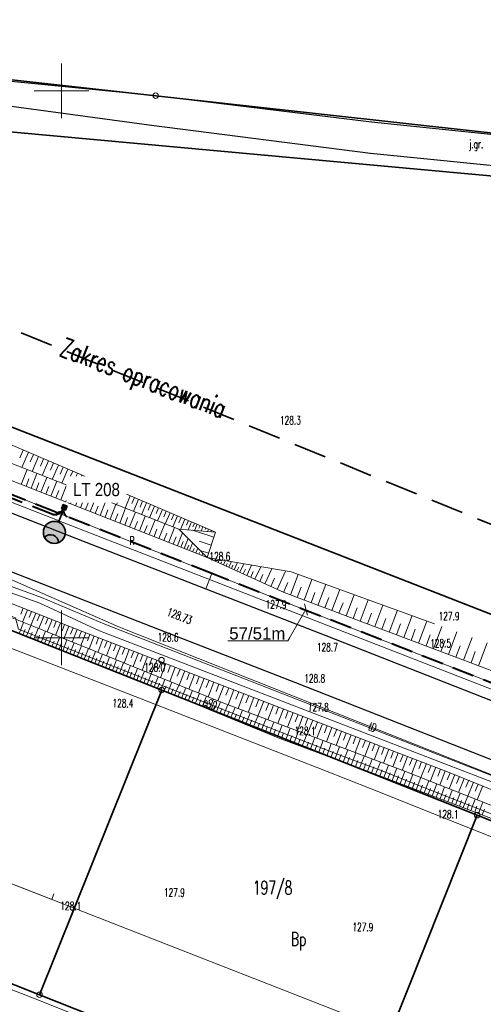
# Model space of a CAD drawing. Header units: metres. Extents: x 6496648 to 6497944, y 5962794 to 5963351.
# Tile 19 of 91: x 6496896 to 6496939, y 5963117 to 5963207. Entities that reach past the tile are written whole.
import ezdxf
from ezdxf import colors
from ezdxf.entities.mleader import LeaderData, LeaderLine
from ezdxf.math import Vec2, Vec3

# ---------------------------------------------------------------- set-up
doc = ezdxf.new("R2010")
doc.units = ezdxf.units.M
doc.header["$MEASUREMENT"] = 0
doc.linetypes.add('L_0_04', pattern=[1.5, 1, -0.5])
doc.layers.get('0').update_dxf_attribs({"color": 8, "linetype": 'CONTINUOUS', "lineweight": 13})
doc.layers.get('DEFPOINTS').update_dxf_attribs({"linetype": 'CONTINUOUS', "lineweight": 0})
for name, color, linetype, lineweight in [('000_INNE__NIEZYDENTYFIKOWANE_', 8, 'CONTINUOUS', 13), ('210_OZNACZENIE_UzYTKU', 8, 'CONTINUOUS', 13), ('211_NR_DZIAlKI', 7, 'CONTINUOUS', 25), ('217_GRANICA_KONTURU_KLASYFIKCYJNEGO', 8, 'CONTINUOUS', 13), ('218_GRANICA_UzYTKU', 8, 'CONTINUOUS', 13), ('219_LINIA_GRANICY', 3, 'CONTINUOUS', 35), ('E_proj_opisy_ośw', 1, 'CONTINUOUS', 13), ('E_proj_opisy_ośw.', 7, 'CONTINUOUS', 13), ('E_proj_ośw_latarnia', 1, 'CONTINUOUS', 35), ('E_proj_ośw_linia_obw. 200', 1, 'L_0_04', 40), ('JEZDNIA__POWIERZCHNIA_', 8, 'CONTINUOUS', 25), ('JEZDNIA__POWIERZCHNIA__ATR17', 8, 'CONTINUOUS', 13), ('OGRODZENIE_TRWAlE__LINIA_', 8, 'CONTINUOUS', 13), ('PRZEWoD_ELEKTROENERGETYCZNY__LINIA_', 1, 'CONTINUOUS', 13), ('PRZEWoD_ELEKTROENERGETYCZNY__LINIA__ATR1', 1, 'CONTINUOUS', 13), ('PRZEWoD_KANALIZACYJNY__LINIA_', 36, 'CONTINUOUS', 13), ('PRZEWoD_TELEKOMUNIKACYJNY__LINIA_', 30, 'CONTINUOUS', 13), ('PRZEWoD_TELEKOMUNIKACYJNY__LINIA__ATR1', 30, 'CONTINUOUS', 13), ('PRZEWoD_WODOCIaGOWY__LINIA_', 5, 'CONTINUOUS', 13), ('PUNKT_WYSOKOsCIOWY_NATURALNY_ATR2', 8, 'CONTINUOUS', 13), ('PUNKT_WYSOKOsCIOWY_SZTUCZNY_ATR2', 8, 'CONTINUOUS', 13), ('REKLAMA_LUB_TABLICA_INFORMACYJNA__PUNKT__ATR17', 8, 'CONTINUOUS', 13), ('siatka', 8, 'CONTINUOUS', 13), ('SKARPA_NIEUMOCNIONA__POWIERZCHNIA_', 8, 'CONTINUOUS', 13), ('slup__punkt_', 8, 'CONTINUOUS', 13), ('ZAKRES', 190, 'L_0_04', 35)]:
    doc.layers.add(name, color=color, linetype=linetype, lineweight=lineweight)
doc.styles.add('Andy', font='arial.ttf', dxfattribs={"height": 2})
doc.styles.add('Narrow', font='ARIALN.TTF', dxfattribs={"height": 2})
doc.styles.get("Standard").update_dxf_attribs({"font": 'simplex.shx'})

# ---------------------------------------------------------------- blocks, each defined once
blk = doc.blocks.new('GRT')
at = {"color": 0, "linetype": 'Continuous', "lineweight": 18}
blk.add_circle((0, 0), 0.5, dxfattribs=at)
blk = doc.blocks.new('A$C5E955987')
at = {"layer": 'E_proj_ośw_latarnia'}
h = blk.add_hatch(color=7, dxfattribs=at)
h.dxf.hatch_style = 1
h.paths.add_polyline_path([(3.223, 1.824, 1), (3.408, 1.892, 1)], flags=0)
h.paths.add_polyline_path([(3.2, 1.606), (3.567, 1.742), (3.431, 2.111), (3.064, 1.976)])
h.paths.add_polyline_path([(3.223, 1.824, -1), (3.408, 1.892, -1)], flags=16)
h.paths.add_polyline_path([(0.071, 1.38, -0.683546), (0.557, 0.106, 0.679532), (1.952, 1.355, 0.687575)])
h = blk.add_hatch(color=7, dxfattribs=at)
h.dxf.hatch_style = 1
h.paths.add_polyline_path([(3.223, 1.824, 1), (3.408, 1.892, 1)])
blk.add_hatch(color=256, dxfattribs=at).paths.add_polyline_path([(0.071, 1.38, 0.389707), (0.557, 0.106), (0.557, 0.106, 0.683546)])
blk.add_lwpolyline([(3.567, 1.742), (3.2, 1.606), (3.064, 1.976), (3.431, 2.111)], close=True, dxfattribs=at)
blk.add_lwpolyline([(0.071, 1.38, 0.389707), (0.557, 0.106), (0.557, 0.106, 0.683546)], format="xyb", close=True, dxfattribs=at)
at = {"layer": 'E_proj_ośw_latarnia', "flags": 128}
blk.add_lwpolyline([(3.132, 1.791), (1.952, 1.355)], dxfattribs=at)
at = {"layer": 'E_proj_ośw_latarnia'}
for centre, radius in [((1.007, 1.007), 1.007), ((3.315, 1.858), 0.0984)]:
    blk.add_circle(centre, radius, dxfattribs=at)
blk = doc.blocks.new('_None')
blk = doc.blocks.new('_Oblique')
at = {"color": 0, "linetype": 'ByBlock', "lineweight": -2}
blk.add_line((-0.5, -0.5), (0.5, 0.5), dxfattribs=at)

msp = doc.modelspace()

# ---------------------------------------------------------------- linework, layer by layer
at = {"layer": '000_INNE__NIEZYDENTYFIKOWANE_', "flags": 128}
for points in [[(6496896.49, 5963167.17), (6496896.19, 5963166.46)], [(6496896.96, 5963166.97), (6496896.37, 5963165.57)], [(6496897.43, 5963166.77), (6496897.14, 5963166.08)], [(6496897.89, 5963166.57), (6496897.31, 5963165.2)], [(6496898.35, 5963166.37), (6496898.06, 5963165.7)], [(6496898.8, 5963166.18), (6496898.23, 5963164.84)], [(6496896.3, 5963164.03), (6496896.84, 5963165.39)], [(6496899.25, 5963165.99), (6496898.97, 5963165.32)], [(6496899.7, 5963165.8), (6496899.13, 5963164.48)], [(6496900.14, 5963165.61), (6496899.86, 5963164.96)], [(6496900.57, 5963165.42), (6496900.02, 5963164.13)], [(6496901.01, 5963165.24), (6496900.73, 5963164.6)], [(6496896.76, 5963163.85), (6496897.02, 5963164.53)], [(6496897.21, 5963163.67), (6496897.74, 5963165.03)], [(6496898.11, 5963163.32), (6496898.65, 5963164.67)], [(6496901.44, 5963165.06), (6496900.89, 5963163.79)], [(6496901.86, 5963164.88), (6496901.59, 5963164.25)], [(6496902.28, 5963164.7), (6496901.75, 5963163.45)], [(6496902.7, 5963164.52), (6496902.43, 5963163.9)], [(6496903.11, 5963164.34), (6496902.59, 5963163.12)], [(6496897.66, 5963163.49), (6496897.93, 5963164.17)], [(6496898.56, 5963163.14), (6496898.83, 5963163.82)], [(6496899.02, 5963162.96), (6496899.55, 5963164.32)], [(6496899.47, 5963162.79), (6496899.73, 5963163.46)], [(6496899.92, 5963162.61), (6496900.45, 5963163.96)], [(6496900.82, 5963162.25), (6496901.35, 5963163.61)], [(6496903.52, 5963164.17), (6496903.26, 5963163.56)], [(6496903.92, 5963163.99), (6496903.41, 5963162.8)], [(6496904.32, 5963163.82), (6496904.07, 5963163.23)], [(6496904.72, 5963163.65), (6496904.22, 5963162.48)], [(6496905.11, 5963163.48), (6496904.86, 5963162.9)], [(6496900.37, 5963162.43), (6496900.64, 5963163.11)], [(6496901.27, 5963162.08), (6496901.54, 5963162.75)], [(6496901.72, 5963161.9), (6496902.25, 5963163.25)], [(6496902.62, 5963161.55), (6496903.15, 5963162.9)], [(6496903.52, 5963161.19), (6496904.05, 5963162.54)], [(6496905.5, 5963163.32), (6496905.01, 5963162.16)], [(6496905.89, 5963163.15), (6496905.64, 5963162.58)], [(6496906.27, 5963162.99), (6496905.79, 5963161.86)], [(6496906.65, 5963162.83), (6496906.41, 5963162.27)], [(6496907.02, 5963162.67), (6496906.55, 5963161.56)], [(6496902.17, 5963161.72), (6496902.44, 5963162.4)], [(6496903.07, 5963161.37), (6496903.34, 5963162.05)], [(6496903.97, 5963161.02), (6496904.23, 5963161.69)], [(6496904.42, 5963160.84), (6496904.95, 5963162.19)], [(6496905.32, 5963160.49), (6496905.84, 5963161.84)], [(6496907.4, 5963162.51), (6496907.16, 5963161.96)], [(6496907.76, 5963162.35), (6496907.3, 5963161.26)], [(6496908.13, 5963162.2), (6496907.9, 5963161.66)], [(6496908.49, 5963162.04), (6496908.03, 5963160.97)], [(6496908.85, 5963161.89), (6496908.62, 5963161.36)], [(6496909.2, 5963161.74), (6496908.75, 5963160.69)], [(6496904.87, 5963160.67), (6496905.13, 5963161.34)], [(6496905.76, 5963160.31), (6496906.03, 5963160.99)], [(6496906.21, 5963160.14), (6496906.74, 5963161.48)], [(6496907.11, 5963159.79), (6496907.63, 5963161.13)], [(6496908, 5963159.44), (6496908.53, 5963160.78)], [(6496909.55, 5963161.59), (6496909.33, 5963161.07)], [(6496909.9, 5963161.44), (6496909.46, 5963160.41)], [(6496910.24, 5963161.29), (6496910.03, 5963160.78)], [(6496910.59, 5963161.15), (6496910.15, 5963160.14)], [(6496910.92, 5963161), (6496910.71, 5963160.5)], [(6496911.26, 5963160.86), (6496910.85, 5963159.91)], [(6496906.66, 5963159.96), (6496906.92, 5963160.63)], [(6496907.55, 5963159.61), (6496907.82, 5963160.28)], [(6496908.45, 5963159.26), (6496908.71, 5963159.93)], [(6496908.89, 5963159.09), (6496909.42, 5963160.43)], [(6496909.78, 5963158.74), (6496910.3, 5963160.08)], [(6496911.58, 5963160.72), (6496911.4, 5963160.3)], [(6496911.87, 5963160.6), (6496911.55, 5963159.86)], [(6496913.89, 5963159.19), (6496911.94, 5963159.83)], [(6496912.13, 5963160.49), (6496911.99, 5963160.16)], [(6496912.39, 5963160.38), (6496912.14, 5963159.81)], [(6496912.64, 5963160.27), (6496912.54, 5963160.03)], [(6496912.9, 5963160.16), (6496912.74, 5963159.77)], [(6496913.16, 5963160.05), (6496913.1, 5963159.9)], [(6496913.42, 5963159.94), (6496913.33, 5963159.72)], [(6496913.68, 5963159.83), (6496913.65, 5963159.76)], [(6496909.34, 5963158.91), (6496909.6, 5963159.58)], [(6496910.2, 5963158.57), (6496910.46, 5963159.23)], [(6496910.58, 5963158.43), (6496911.03, 5963159.59)], [(6496911.19, 5963158.18), (6496911.55, 5963159.08)], [(6496913.93, 5963159.72), (6496913.92, 5963159.68)], [(6496910.9, 5963158.3), (6496911.11, 5963158.81)], [(6496911.45, 5963158.08), (6496911.61, 5963158.48)], [(6496911.69, 5963157.99), (6496911.96, 5963158.67)], [(6496911.98, 5963157.88), (6496912.09, 5963158.16)], [(6496912.26, 5963157.76), (6496912.43, 5963158.21)], [(6496913.65, 5963158.47), (6496912.55, 5963158.83)], [(6496912.54, 5963157.65), (6496912.6, 5963157.81)], [(6496913.41, 5963157.74), (6496912.66, 5963157.98)], [(6496912.82, 5963157.54), (6496912.9, 5963157.74)], [(6496913.55, 5963157.24), (6496913.56, 5963157.28)], [(6496913.79, 5963157.13), (6496913.85, 5963157.26)], [(6496914.29, 5963156.9), (6496914.41, 5963157.16)], [(6496914.04, 5963157.02), (6496914.08, 5963157.11)], [(6496914.53, 5963156.79), (6496914.61, 5963156.95)], [(6496914.78, 5963156.68), (6496914.96, 5963157.07)], [(6496915.02, 5963156.56), (6496915.13, 5963156.79)], [(6496915.27, 5963156.45), (6496915.51, 5963156.97)], [(6496915.52, 5963156.34), (6496915.65, 5963156.63)], [(6496915.76, 5963156.23), (6496916.06, 5963156.88)], [(6496916.01, 5963156.11), (6496916.17, 5963156.47)], [(6496916.28, 5963155.99), (6496916.64, 5963156.77)], [(6496916.58, 5963155.85), (6496916.78, 5963156.28)], [(6496916.91, 5963155.7), (6496917.34, 5963156.65)], [(6496917.66, 5963155.36), (6496918.19, 5963156.5)], [(6496918.57, 5963154.94), (6496919.21, 5963156.32)], [(6496917.27, 5963155.54), (6496917.5, 5963156.06)], [(6496918.1, 5963155.16), (6496918.39, 5963155.79)], [(6496919.1, 5963154.7), (6496919.45, 5963155.46)], [(6496919.67, 5963154.43), (6496920.44, 5963156.11)], [(6496920.89, 5963153.92), (6496921.59, 5963155.79)], [(6496922.15, 5963153.45), (6496922.85, 5963155.33)], [(6496920.27, 5963154.16), (6496920.67, 5963155.07)], [(6496921.52, 5963153.69), (6496921.87, 5963154.62)], [(6496923.41, 5963152.97), (6496924.13, 5963154.87)], [(6496922.78, 5963153.21), (6496923.13, 5963154.16)], [(6496924.05, 5963152.73), (6496924.41, 5963153.69)], [(6496924.69, 5963152.49), (6496925.41, 5963154.41)], [(6496925.98, 5963152.01), (6496926.71, 5963153.94)], [(6496896.5, 5963152.71), (6496896.28, 5963152.15)], [(6496925.33, 5963152.25), (6496925.7, 5963153.21)], [(6496926.63, 5963151.76), (6496926.99, 5963152.74)], [(6496927.28, 5963151.52), (6496928.01, 5963153.47)], [(6496928.59, 5963151.03), (6496929.33, 5963153)], [(6496896.87, 5963152.57), (6496896.43, 5963151.44)], [(6496897.25, 5963152.42), (6496897.03, 5963151.85)], [(6496897.63, 5963152.27), (6496897.18, 5963151.14)], [(6496898, 5963152.12), (6496897.78, 5963151.56)], [(6496898.38, 5963151.97), (6496897.93, 5963150.84)], [(6496898.76, 5963151.82), (6496898.53, 5963151.26)], [(6496927.93, 5963151.27), (6496928.3, 5963152.25)], [(6496929.25, 5963150.78), (6496929.62, 5963151.77)], [(6496929.92, 5963150.53), (6496930.66, 5963152.52)], [(6496931.25, 5963150.03), (6496932.01, 5963152.03)], [(6496896.12, 5963150.4), (6496896.52, 5963151.4)], [(6496896.79, 5963150.14), (6496897.19, 5963151.14)], [(6496897.46, 5963149.87), (6496897.85, 5963150.87)], [(6496899.13, 5963151.67), (6496898.69, 5963150.54)], [(6496899.51, 5963151.52), (6496899.29, 5963150.95)], [(6496899.89, 5963151.38), (6496899.44, 5963150.23)], [(6496900.27, 5963151.23), (6496900.05, 5963150.65)], [(6496900.66, 5963151.07), (6496900.2, 5963149.92)], [(6496901.04, 5963150.92), (6496900.81, 5963150.35)], [(6496930.58, 5963150.28), (6496930.96, 5963151.28)], [(6496932.6, 5963149.52), (6496933.36, 5963151.54)], [(6496933.96, 5963149.01), (6496934.73, 5963151.05)], [(6496896.46, 5963150.27), (6496896.66, 5963150.77)], [(6496897.12, 5963150), (6496897.32, 5963150.5)], [(6496897.79, 5963149.74), (6496897.99, 5963150.24)], [(6496898.12, 5963149.61), (6496898.52, 5963150.6)], [(6496898.45, 5963149.48), (6496898.65, 5963149.97)], [(6496898.78, 5963149.34), (6496899.18, 5963150.34)], [(6496899.44, 5963149.08), (6496899.84, 5963150.07)], [(6496901.42, 5963150.77), (6496900.97, 5963149.62)], [(6496901.81, 5963150.62), (6496901.58, 5963150.04)], [(6496902.2, 5963150.47), (6496901.75, 5963149.3)], [(6496902.59, 5963150.32), (6496902.36, 5963149.73)], [(6496902.98, 5963150.17), (6496902.52, 5963148.99)], [(6496903.37, 5963150.02), (6496903.14, 5963149.42)], [(6496931.92, 5963149.77), (6496932.3, 5963150.78)], [(6496933.28, 5963149.26), (6496933.66, 5963150.28)], [(6496935.32, 5963148.49), (6496936.1, 5963150.54)], [(6496936.7, 5963147.97), (6496937.48, 5963150.04)], [(6496899.11, 5963149.21), (6496899.31, 5963149.71)], [(6496899.77, 5963148.95), (6496899.97, 5963149.44)], [(6496900.1, 5963148.82), (6496900.49, 5963149.81)], [(6496900.43, 5963148.69), (6496900.63, 5963149.18)], [(6496900.76, 5963148.56), (6496901.15, 5963149.54)], [(6496901.41, 5963148.3), (6496901.8, 5963149.28)], [(6496903.77, 5963149.87), (6496903.31, 5963148.67)], [(6496904.16, 5963149.71), (6496903.93, 5963149.11)], [(6496904.56, 5963149.56), (6496904.1, 5963148.35)], [(6496904.97, 5963149.4), (6496904.73, 5963148.8)], [(6496905.37, 5963149.25), (6496904.9, 5963148.03)], [(6496905.77, 5963149.09), (6496905.54, 5963148.48)], [(6496934.64, 5963148.75), (6496935.03, 5963149.77)], [(6496936.01, 5963148.23), (6496936.4, 5963149.26)], [(6496938.08, 5963147.45), (6496938.86, 5963149.53)], [(6496901.08, 5963148.43), (6496901.28, 5963148.92)], [(6496901.74, 5963148.17), (6496901.93, 5963148.66)], [(6496902.06, 5963148.04), (6496902.45, 5963149.02)], [(6496902.39, 5963147.91), (6496902.58, 5963148.4)], [(6496902.71, 5963147.78), (6496903.1, 5963148.76)], [(6496903.03, 5963147.66), (6496903.23, 5963148.14)], [(6496903.35, 5963147.53), (6496903.74, 5963148.5)], [(6496904, 5963147.27), (6496904.38, 5963148.24)], [(6496906.18, 5963148.93), (6496905.71, 5963147.7)], [(6496906.59, 5963148.78), (6496906.35, 5963148.16)], [(6496907.01, 5963148.62), (6496906.53, 5963147.37)], [(6496907.42, 5963148.46), (6496907.18, 5963147.83)], [(6496907.84, 5963148.3), (6496907.35, 5963147.04)], [(6496908.26, 5963148.14), (6496908.01, 5963147.5)], [(6496937.39, 5963147.71), (6496937.78, 5963148.75)], [(6496903.68, 5963147.4), (6496903.87, 5963147.88)], [(6496904.32, 5963147.15), (6496904.51, 5963147.63)], [(6496904.64, 5963147.02), (6496905.02, 5963147.98)], [(6496904.96, 5963146.89), (6496905.15, 5963147.37)], [(6496905.28, 5963146.76), (6496905.66, 5963147.72)], [(6496905.91, 5963146.51), (6496906.29, 5963147.47)], [(6496908.68, 5963147.97), (6496908.19, 5963146.7)], [(6496909.1, 5963147.81), (6496908.85, 5963147.17)], [(6496909.53, 5963147.65), (6496909.03, 5963146.36)], [(6496909.95, 5963147.48), (6496909.7, 5963146.84)], [(6496910.38, 5963147.32), (6496909.88, 5963146.02)], [(6496905.6, 5963146.64), (6496905.79, 5963147.12)], [(6496906.23, 5963146.39), (6496906.42, 5963146.86)], [(6496906.55, 5963146.26), (6496906.93, 5963147.21)], [(6496906.86, 5963146.13), (6496907.05, 5963146.61)], [(6496907.18, 5963146.01), (6496907.56, 5963146.96)], [(6496907.5, 5963145.88), (6496907.68, 5963146.36)], [(6496907.81, 5963145.76), (6496908.18, 5963146.7)], [(6496908.44, 5963145.51), (6496908.81, 5963146.45)], [(6496910.82, 5963147.15), (6496910.56, 5963146.5)], [(6496911.25, 5963146.98), (6496910.74, 5963145.67)], [(6496911.69, 5963146.81), (6496911.43, 5963146.15)], [(6496912.13, 5963146.64), (6496911.62, 5963145.32)], [(6496912.57, 5963146.47), (6496912.31, 5963145.81)], [(6496908.12, 5963145.63), (6496908.31, 5963146.1)], [(6496908.75, 5963145.39), (6496908.94, 5963145.85)], [(6496909.06, 5963145.26), (6496909.43, 5963146.2)], [(6496909.37, 5963145.13), (6496909.56, 5963145.6)], [(6496909.69, 5963145.01), (6496910.07, 5963145.94)], [(6496910.31, 5963144.75), (6496910.7, 5963145.69)], [(6496910.94, 5963144.49), (6496911.33, 5963145.43)], [(6496913.01, 5963146.3), (6496912.5, 5963144.96)], [(6496913.46, 5963146.13), (6496913.2, 5963145.46)], [(6496913.91, 5963145.96), (6496913.38, 5963144.6)], [(6496914.36, 5963145.78), (6496914.1, 5963145.1)], [(6496914.81, 5963145.61), (6496914.28, 5963144.24)], [(6496915.27, 5963145.43), (6496915, 5963144.75)], [(6496910, 5963144.88), (6496910.19, 5963145.35)], [(6496910.62, 5963144.62), (6496910.82, 5963145.09)], [(6496911.25, 5963144.36), (6496911.45, 5963144.83)], [(6496911.57, 5963144.23), (6496911.96, 5963145.18)], [(6496911.89, 5963144.1), (6496912.08, 5963144.58)], [(6496912.2, 5963143.97), (6496912.59, 5963144.92)], [(6496912.84, 5963143.71), (6496913.23, 5963144.67)], [(6496915.72, 5963145.26), (6496915.2, 5963143.88)], [(6496916.18, 5963145.08), (6496915.92, 5963144.4)], [(6496916.64, 5963144.91), (6496916.11, 5963143.54)], [(6496917.1, 5963144.73), (6496916.83, 5963144.05)], [(6496917.55, 5963144.55), (6496917.03, 5963143.19)], [(6496912.52, 5963143.84), (6496912.72, 5963144.32)], [(6496913.16, 5963143.58), (6496913.35, 5963144.06)], [(6496913.48, 5963143.45), (6496913.87, 5963144.41)], [(6496913.8, 5963143.32), (6496913.99, 5963143.8)], [(6496914.12, 5963143.19), (6496914.51, 5963144.15)], [(6496914.77, 5963142.92), (6496915.17, 5963143.89)], [(6496915.43, 5963142.65), (6496915.84, 5963143.64)], [(6496918, 5963144.38), (6496917.74, 5963143.7)], [(6496918.46, 5963144.21), (6496917.93, 5963142.85)], [(6496918.91, 5963144.03), (6496918.65, 5963143.36)], [(6496919.36, 5963143.86), (6496918.84, 5963142.51)], [(6496919.81, 5963143.68), (6496919.55, 5963143.01)], [(6496914.44, 5963143.05), (6496914.64, 5963143.54)], [(6496915.1, 5963142.78), (6496915.3, 5963143.28)], [(6496915.77, 5963142.51), (6496915.97, 5963143.01)], [(6496916.11, 5963142.37), (6496916.52, 5963143.38)], [(6496916.45, 5963142.23), (6496916.66, 5963142.74)], [(6496916.79, 5963142.09), (6496917.22, 5963143.12)], [(6496917.5, 5963141.8), (6496917.93, 5963142.85)], [(6496920.25, 5963143.51), (6496919.74, 5963142.17)], [(6496920.7, 5963143.34), (6496920.45, 5963142.67)], [(6496921.15, 5963143.17), (6496920.64, 5963141.83)], [(6496921.59, 5963143), (6496921.34, 5963142.33)], [(6496922.04, 5963142.83), (6496921.53, 5963141.5)], [(6496917.14, 5963141.94), (6496917.36, 5963142.47)], [(6496917.85, 5963141.65), (6496918.07, 5963142.19)], [(6496918.21, 5963141.51), (6496918.65, 5963142.58)], [(6496918.58, 5963141.36), (6496918.8, 5963141.9)], [(6496918.94, 5963141.21), (6496919.39, 5963142.3)], [(6496919.69, 5963140.9), (6496920.14, 5963142.02)], [(6496922.48, 5963142.66), (6496922.23, 5963141.99)], [(6496922.93, 5963142.49), (6496922.42, 5963141.16)], [(6496923.37, 5963142.32), (6496923.11, 5963141.66)], [(6496923.81, 5963142.15), (6496923.3, 5963140.83)], [(6496924.25, 5963141.98), (6496924, 5963141.32)], [(6496919.31, 5963141.05), (6496919.54, 5963141.61)], [(6496920.06, 5963140.75), (6496920.27, 5963141.32)], [(6496920.44, 5963140.61), (6496920.87, 5963141.75)], [(6496920.82, 5963140.47), (6496921.03, 5963141.04)], [(6496921.2, 5963140.33), (6496921.62, 5963141.46)], [(6496921.95, 5963140.04), (6496922.38, 5963141.18)], [(6496924.69, 5963141.81), (6496924.18, 5963140.5)], [(6496925.13, 5963141.64), (6496924.87, 5963140.99)], [(6496925.56, 5963141.48), (6496925.06, 5963140.17)], [(6496926, 5963141.31), (6496925.75, 5963140.65)], [(6496926.44, 5963141.14), (6496925.94, 5963139.84)], [(6496926.87, 5963140.97), (6496926.62, 5963140.32)], [(6496921.58, 5963140.19), (6496921.79, 5963140.75)], [(6496922.33, 5963139.9), (6496922.54, 5963140.47)], [(6496922.71, 5963139.76), (6496923.13, 5963140.89)], [(6496923.08, 5963139.62), (6496923.3, 5963140.19)], [(6496923.46, 5963139.48), (6496923.88, 5963140.61)], [(6496924.21, 5963139.2), (6496924.63, 5963140.33)], [(6496924.96, 5963138.92), (6496925.38, 5963140.05)], [(6496927.31, 5963140.81), (6496926.81, 5963139.51)], [(6496927.74, 5963140.64), (6496927.49, 5963139.99)], [(6496928.17, 5963140.47), (6496927.68, 5963139.18)], [(6496928.6, 5963140.31), (6496928.36, 5963139.66)], [(6496929.04, 5963140.14), (6496928.54, 5963138.85)], [(6496923.84, 5963139.34), (6496924.05, 5963139.91)], [(6496924.59, 5963139.06), (6496924.8, 5963139.62)], [(6496925.33, 5963138.78), (6496925.54, 5963139.34)], [(6496925.71, 5963138.64), (6496926.13, 5963139.76)], [(6496926.45, 5963138.36), (6496926.87, 5963139.48)], [(6496927.2, 5963138.09), (6496927.62, 5963139.2)], [(6496929.47, 5963139.98), (6496929.22, 5963139.34)], [(6496929.89, 5963139.81), (6496929.4, 5963138.53)], [(6496930.32, 5963139.65), (6496930.08, 5963139.01)], [(6496930.75, 5963139.49), (6496930.26, 5963138.21)], [(6496931.18, 5963139.32), (6496930.93, 5963138.68)], [(6496931.6, 5963139.16), (6496931.11, 5963137.88)], [(6496926.08, 5963138.5), (6496926.29, 5963139.06)], [(6496926.83, 5963138.23), (6496927.04, 5963138.78)], [(6496927.57, 5963137.95), (6496927.78, 5963138.51)], [(6496927.94, 5963137.81), (6496928.36, 5963138.92)], [(6496928.68, 5963137.53), (6496929.11, 5963138.64)], [(6496929.43, 5963137.24), (6496929.85, 5963138.36)], [(6496932.03, 5963139), (6496931.78, 5963138.36)], [(6496932.45, 5963138.83), (6496931.96, 5963137.55)], [(6496932.88, 5963138.67), (6496932.63, 5963138.03)], [(6496933.31, 5963138.5), (6496932.81, 5963137.22)], [(6496933.74, 5963138.34), (6496933.49, 5963137.69)], [(6496928.31, 5963137.67), (6496928.52, 5963138.22)], [(6496929.06, 5963137.38), (6496929.27, 5963137.94)], [(6496929.8, 5963137.1), (6496930.01, 5963137.66)], [(6496930.18, 5963136.96), (6496930.6, 5963138.08)], [(6496930.55, 5963136.82), (6496930.76, 5963137.38)], [(6496930.92, 5963136.68), (6496931.35, 5963137.79)], [(6496931.66, 5963136.39), (6496932.08, 5963137.5)], [(6496934.17, 5963138.17), (6496933.67, 5963136.88)], [(6496934.6, 5963138.01), (6496934.35, 5963137.36)], [(6496935.03, 5963137.84), (6496934.53, 5963136.54)], [(6496935.47, 5963137.67), (6496935.21, 5963137.02)], [(6496935.9, 5963137.5), (6496935.38, 5963136.21)], [(6496931.29, 5963136.53), (6496931.5, 5963137.09)], [(6496932.03, 5963136.25), (6496932.24, 5963136.81)], [(6496932.39, 5963136.11), (6496932.81, 5963137.22)], [(6496932.76, 5963135.98), (6496932.97, 5963136.52)], [(6496933.12, 5963135.84), (6496933.54, 5963136.93)], [(6496933.85, 5963135.56), (6496934.26, 5963136.65)], [(6496936.33, 5963137.32), (6496936.07, 5963136.68)], [(6496936.76, 5963137.15), (6496936.24, 5963135.87)], [(6496937.19, 5963136.98), (6496936.93, 5963136.34)], [(6496937.61, 5963136.8), (6496937.1, 5963135.53)], [(6496938.04, 5963136.63), (6496937.78, 5963136)], [(6496938.46, 5963136.46), (6496937.95, 5963135.19)], [(6496933.49, 5963135.7), (6496933.69, 5963136.24)], [(6496934.21, 5963135.43), (6496934.41, 5963135.97)], [(6496934.56, 5963135.29), (6496934.97, 5963136.37)], [(6496934.92, 5963135.15), (6496935.12, 5963135.69)], [(6496935.28, 5963135.02), (6496935.68, 5963136.09)], [(6496935.98, 5963134.75), (6496936.39, 5963135.81)], [(6496936.68, 5963134.48), (6496937.09, 5963135.53)], [(6496935.63, 5963134.88), (6496935.83, 5963135.42)], [(6496936.33, 5963134.62), (6496936.53, 5963135.14)], [(6496937.03, 5963134.35), (6496937.23, 5963134.87)], [(6496937.38, 5963134.22), (6496937.78, 5963135.26)], [(6496938.07, 5963133.95), (6496938.47, 5963134.99)], [(6496937.73, 5963134.08), (6496937.93, 5963134.6)], [(6496938.42, 5963133.82), (6496938.62, 5963134.33)]]:
    msp.add_lwpolyline(points, dxfattribs=at)
at = {"layer": '217_GRANICA_KONTURU_KLASYFIKCYJNEGO', "flags": 128}
for points in [[(6496952.08, 5963191.05), (6496797.59, 5963205.22)], [(6496866.42, 5963204.23), (6496908.59, 5963199.56)], [(6496908.59, 5963199.56), (6496945.74, 5963195.44)], [(6496845.62, 5963188.72), (6496940.59, 5963151.61)]]:
    msp.add_lwpolyline(points, dxfattribs=at)
at = {"layer": '218_GRANICA_UzYTKU', "flags": 128}
for points in [[(6496952.08, 5963191.05), (6496797.59, 5963205.22)], [(6496908.59, 5963199.56), (6496866.42, 5963204.23)], [(6496945.74, 5963195.44), (6496908.59, 5963199.56)], [(6496940.59, 5963151.61), (6496845.62, 5963188.72)], [(6496909.14, 5963145.23), (6496883.12, 5963155.56)], [(6496897.98, 5963117.38), (6496909.14, 5963145.23)], [(6496937.95, 5963133.79), (6496909.14, 5963145.23)], [(6496928.32, 5963109.64), (6496937.95, 5963133.79)], [(6496976.65, 5963118.41), (6496937.95, 5963133.79)], [(6496897.98, 5963117.38), (6496872.9, 5963127.34)], [(6496919.4, 5963108.87), (6496897.98, 5963117.38)]]:
    msp.add_lwpolyline(points, dxfattribs=at)
at = {"layer": '219_LINIA_GRANICY', "flags": 128}
for points in [[(6496952.08, 5963191.05), (6496797.59, 5963205.22)], [(6496866.42, 5963204.23), (6496908.59, 5963199.56)], [(6496908.59, 5963199.56), (6496945.74, 5963195.44)], [(6496940.59, 5963151.61), (6496845.62, 5963188.72)], [(6496909.14, 5963145.23), (6496883.12, 5963155.56)], [(6496909.14, 5963145.23), (6496897.98, 5963117.38)], [(6496937.95, 5963133.79), (6496909.14, 5963145.23)], [(6496937.95, 5963133.79), (6496928.32, 5963109.64)], [(6496976.65, 5963118.41), (6496937.95, 5963133.79)], [(6496897.98, 5963117.38), (6496872.9, 5963127.34)], [(6496919.4, 5963108.87), (6496897.98, 5963117.38)]]:
    msp.add_lwpolyline(points, dxfattribs=at)
at = {"layer": 'DEFPOINTS', "linetype": 'Continuous'}
for points in [[(6497088.043, 5963087.571), (6497060.045, 5963098.826), (6497042.297, 5963105.911), (6497018.375, 5963115.111), (6496987.875, 5963126.752), (6496948.56, 5963142.251), (6496913.72, 5963155.871), (6496877.688, 5963170.071), (6496842.01, 5963184.196), (6496806.205, 5963198.271), (6496777.12, 5963209.766), (6496767.44, 5963213.646), (6496738.46, 5963225.696), (6496718.82, 5963233.986)], [(6497071.639, 5963093.954), (6497024.971, 5963111.9), (6497028.163, 5963110.672), (6497028.625, 5963111.871), (6497028.163, 5963110.672), (6496981.543, 5963128.742), (6496986.835, 5963126.691), (6496987.225, 5963127.696), (6496986.835, 5963126.691), (6496940.267, 5963144.895), (6496946.338, 5963142.526), (6496946.539, 5963143.041), (6496946.338, 5963142.526), (6496899.759, 5963160.703), (6496900.187, 5963161.782), (6496899.765, 5963160.7), (6496853.189, 5963178.884), (6496853.577, 5963180.128), (6496853.189, 5963178.884), (6496806.7, 5963197.289), (6496807.198, 5963198.562), (6496806.7, 5963197.289), (6496760.21, 5963215.694)], [(6496913.17, 5963154.475), (6496913.72, 5963155.871)]]:
    msp.add_lwpolyline(points, dxfattribs=at)
at = {"layer": 'E_proj_ośw_linia_obw. 200', "ltscale": 2}
for points in [[(6496945.981, 5963143.259), (6496913.72, 5963155.871), (6496900.477, 5963161.09, -0.40782), (6496900.247, 5963161.929, -0.383034), (6496899.484, 5963161.481), (6496877.688, 5963170.071), (6496853.924, 5963179.479, -0.389161), (6496853.69, 5963180.319, -0.368192), (6496852.962, 5963179.86), (6496842.003, 5963184.179), (6496807.466, 5963197.775, -0.385605), (6496807.221, 5963198.618, -0.323522), (6496806.502, 5963198.154), (6496777.12, 5963209.766)], [(6496900.247, 5963161.929, -0.371239), (6496899.197, 5963161.272), (6496878.263, 5963169.56), (6496876.864, 5963170.111), (6496876.343, 5963170.32, 0.401307), (6496875.791, 5963170.06), (6496870.748, 5963157.225), (6496866.73, 5963147.107, -0.31721), (6496865.807, 5963146.896, -0.421), (6496866.324, 5963146.059), (6496864.305, 5963139.978), (6496862.34, 5963135.811), (6496862.069, 5963135.393), (6496861.209, 5963134.639), (6496860.661, 5963134.293), (6496855.825, 5963132.217, -0.143892), (6496854.278, 5963132.031, -0.368325), (6496853.271, 5963133.05, 0.32925), (6496852.688, 5963134.029), (6496849.408, 5963135.426, -0.401005), (6496849.044, 5963136.673, -0.422569), (6496847.891, 5963136.066), (6496829.855, 5963143.232)]]:
    msp.add_lwpolyline(points, format="xyb", dxfattribs=at)
at = {"layer": 'JEZDNIA__POWIERZCHNIA_', "flags": 128}
for points in [[(6496766.89, 5963212.25), (6496774.8, 5963212.24), (6496791.5, 5963212.26), (6496821.27, 5963209.27), (6496843.63, 5963206.93), (6496866.47, 5963204.23), (6496892.9, 5963201.12), (6496908.62, 5963199.58), (6496928.31, 5963197.18), (6496944.47, 5963195.5), (6496944.3, 5963192.67), (6496928.2, 5963194.28), (6496908.21, 5963196.82), (6496892.48, 5963198.97), (6496866.5, 5963201.86), (6496843.37, 5963204.49), (6496820.98, 5963206.93), (6496791.53, 5963209.62), (6496782.68, 5963208.87), (6496776.57, 5963208.37)], [(6496776.57, 5963208.37), (6496797.13, 5963200.25), (6496814.18, 5963193.5), (6496831.73, 5963186.64), (6496851.19, 5963178.96), (6496866.74, 5963172.85), (6496887.54, 5963164.51), (6496902.22, 5963158.75), (6496924.12, 5963150.2), (6496939.31, 5963144.25), (6496956.71, 5963137.46), (6496963.66, 5963134.63), (6496985.92, 5963125.89), (6497006.61, 5963118.04), (6497029.04, 5963109.39), (6497048.07, 5963102.09), (6497070.92, 5963092.77)], [(6497075.74, 5963084.32), (6497062.13, 5963090.14), (6497047.96, 5963096.06), (6497035.7, 5963100.87), (6497020.46, 5963106.95), (6497003.68, 5963113.39), (6496985.62, 5963120.62), (6496966.64, 5963128.06), (6496948.76, 5963135.08), (6496942.28, 5963137.67), (6496921.39, 5963145.9), (6496908.94, 5963150.72), (6496894.1, 5963156.52), (6496884.28, 5963160.3), (6496877.57, 5963162.92), (6496867.92, 5963166.7), (6496856.35, 5963171.3), (6496837.67, 5963178.7), (6496823.99, 5963184.14), (6496806.35, 5963190.97), (6496790.77, 5963197.18), (6496774.9, 5963203.5)]]:
    msp.add_lwpolyline(points, dxfattribs=at)
at = {"layer": 'OGRODZENIE_TRWAlE__LINIA_', "flags": 128}
for points in [[(6496923.94, 5963137.92), (6496904.76, 5963145.41), (6496881.14, 5963154.58)], [(6496923.94, 5963137.92), (6496928.28, 5963136.2), (6496937.49, 5963132.5), (6496955.08, 5963125.54), (6496958.07, 5963124.41)]]:
    msp.add_lwpolyline(points, dxfattribs=at)
at = {"layer": 'PRZEWoD_ELEKTROENERGETYCZNY__LINIA_', "flags": 128}
for points in [[(6496929.27, 5963137.85), (6496925.11, 5963139.4), (6496914.97, 5963143.35), (6496906.24, 5963146.81), (6496896.06, 5963150.78), (6496895.78, 5963151.82), (6496893.47, 5963152.74), (6496892.57, 5963152.41), (6496883.21, 5963156.12), (6496878.49, 5963154.16), (6496874.77, 5963144.77), (6496872.29, 5963138.64)], [(6496929.27, 5963137.85), (6496932.38, 5963136.6), (6496940.02, 5963133.62), (6496948.77, 5963130.21), (6496956.17, 5963127.31), (6496960.72, 5963125.47), (6496964.44, 5963123.92), (6496965.65, 5963124.22), (6496968.09, 5963123.29), (6496968.48, 5963122.32), (6496976.84, 5963119.03), (6496983.09, 5963116.72), (6496987.43, 5963115.09), (6496993.42, 5963112.8), (6497002.87, 5963109.24), (6497010.66, 5963106.33), (6497023.83, 5963101.48), (6497035.2, 5963097.32), (6497048.25, 5963092.11), (6497058.85, 5963087.86), (6497065.91, 5963085.27)], [(6496833.25, 5963125.6), (6496833.23, 5963126.06), (6496839.36, 5963126.33), (6496858.12, 5963123.43), (6496865.59, 5963122.27), (6496867.77, 5963121.33), (6496881.27, 5963115.97), (6496895.31, 5963110.44), (6496907.17, 5963105.76), (6496923.24, 5963099.33), (6496932.55, 5963095.63), (6496933.07, 5963096.83), (6496936.72, 5963105.73), (6496924.58, 5963110.62), (6496919.39, 5963108.34), (6496918.42, 5963108.75), (6496909.17, 5963112.36), (6496897.44, 5963117.05), (6496887.93, 5963120.76), (6496876.98, 5963125.09), (6496872.53, 5963126.89), (6496872.33, 5963127.12), (6496869.77, 5963132.89)]]:
    msp.add_lwpolyline(points, dxfattribs=at)
at = {"layer": 'PRZEWoD_KANALIZACYJNY__LINIA_', "flags": 128}
msp.add_lwpolyline([(6497082.81, 5963079.21), (6497039.28, 5963096.48), (6496994.97, 5963113.67), (6496977.13, 5963121.11), (6496941.88, 5963135.84), (6496903.45, 5963150.65), (6496898.02, 5963153.17), (6496880.14, 5963159.59), (6496870.79, 5963163.35), (6496832.92, 5963177.48), (6496794.6, 5963192.75), (6496784.72, 5963198.85), (6496774.9, 5963202.73)], dxfattribs=at)
at = {"layer": 'PRZEWoD_TELEKOMUNIKACYJNY__LINIA_', "flags": 128}
msp.add_lwpolyline([(6496774.9, 5963201.17), (6496800.16, 5963191.52), (6496821.21, 5963183.45), (6496844.18, 5963174.49), (6496883.32, 5963159.12), (6496886.75, 5963159.1), (6496905.28, 5963150.99), (6497034.08, 5963099.85), (6497081.01, 5963081.42), (6497114.42, 5963068.68), (6497140.82, 5963058.78), (6497145.99, 5963055.02), (6497153.66, 5963050.85), (6497172.46, 5963043.32), (6497202.19, 5963037.61), (6497238.33, 5963036.41), (6497238.76, 5963032.02), (6497245.27, 5963032.35), (6497261.71, 5963034.62), (6497300.12, 5963040.13)], dxfattribs=at)
at = {"layer": 'PRZEWoD_WODOCIaGOWY__LINIA_', "flags": 128}
msp.add_lwpolyline([(6496774.9, 5963203.29), (6496784.92, 5963199.33), (6496794.73, 5963193.32), (6496832.97, 5963178.03), (6496870.84, 5963163.85), (6496879.98, 5963160.32), (6496898.15, 5963153.69), (6496903.95, 5963151.25), (6496942.07, 5963136.31), (6496977.37, 5963121.77), (6496995.11, 5963114.36), (6497030.39, 5963101.05), (6497083.14, 5963080.09)], dxfattribs=at)
at = {"layer": 'siatka', "flags": 128}
for points in [[(6496900, 5963197.5), (6496900, 5963202.5)], [(6496897.5, 5963200), (6496902.5, 5963200)], [(6496900, 5963147.5), (6496900, 5963152.5)], [(6496897.5, 5963150), (6496902.5, 5963150)]]:
    msp.add_lwpolyline(points, dxfattribs=at)
at = {"layer": 'SKARPA_NIEUMOCNIONA__POWIERZCHNIA_', "flags": 128}
for points in [[(6496800.51, 5963202.96), (6496818.36, 5963197.9), (6496840.56, 5963189.6), (6496859.93, 5963182.39), (6496887.55, 5963170.99), (6496914.04, 5963159.67), (6496910.7, 5963159.92), (6496886.84, 5963169.33), (6496859.29, 5963180.34), (6496839.97, 5963187.89), (6496817.76, 5963196.82)], [(6496913.29, 5963157.36), (6496886.31, 5963167.95), (6496858.57, 5963178.85), (6496838.63, 5963186.87), (6496817.11, 5963195.66), (6496800.51, 5963202.96), (6496817.76, 5963196.82), (6496839.97, 5963187.89), (6496859.29, 5963180.34), (6496886.84, 5963169.33), (6496910.7, 5963159.92)], [(6496914.04, 5963159.67), (6496913.29, 5963157.36), (6496910.7, 5963159.92)], [(6496883.11, 5963157.99), (6496901.81, 5963150.62), (6496920, 5963143.61), (6496935.25, 5963137.76), (6496939.53, 5963136.03), (6496947.68, 5963132.87), (6496956.42, 5963129.4), (6496955.88, 5963128.13), (6496944.97, 5963132.43), (6496931.1, 5963137.89), (6496914.73, 5963144.06), (6496898.38, 5963150.66), (6496882.67, 5963156.94)], [(6496946.65, 5963146.67), (6496946.74, 5963144.19), (6496933.58, 5963149.15), (6496920.31, 5963154.14), (6496913.29, 5963157.36), (6496920.95, 5963156.02), (6496934.06, 5963151.29)], [(6496882.67, 5963156.94), (6496898.38, 5963150.66), (6496914.73, 5963144.06), (6496931.1, 5963137.89), (6496944.97, 5963132.43), (6496955.88, 5963128.13), (6496955.5, 5963127.25), (6496936.64, 5963134.5), (6496927.78, 5963137.87), (6496919.93, 5963140.8), (6496909.14, 5963145.23), (6496882.23, 5963155.92)]]:
    msp.add_lwpolyline(points, dxfattribs=at)
at = {"layer": 'slup__punkt_'}
msp.add_circle((6496909.12, 5963147.96), 0.25, dxfattribs=at)
at = {"layer": 'ZAKRES', "ltscale": 3, "flags": 128}
msp.add_lwpolyline([(6497692.5, 5963219.5), (6497716, 5963186.5), (6497672.2, 5963172.1), (6497502, 5963111.8), (6497349, 5963052), (6497312.6, 5963038.4), (6497228.6, 5963030.4), (6497133.5, 5963045.2), (6496948.4, 5963119.5), (6496936.6, 5963083.2), (6496927.9, 5963075.7), (6496873, 5963095.9), (6496849.7, 5963104.2), (6496824.8, 5963105.1), (6496784.8, 5963107.4), (6496786.6, 5963174.3), (6496788.5, 5963184), (6496695.2, 5963217.9), (6496711.8, 5963253.1), (6496961, 5963151.5), (6497143.1, 5963082.8), (6497228.1, 5963066.8), (6497302.3, 5963072), (6497492.1, 5963142.6)], close=True, dxfattribs=at)

# ---------------------------------------------------------------- block references
at = {"xscale": 0.5, "yscale": 0.5, "zscale": 0.5}
for p in [(6496908.59, 5963199.56), (6496909.14, 5963145.23), (6496937.95, 5963133.79), (6496897.98, 5963117.38)]:
    msp.add_blockref('GRT', p, dxfattribs=at)
at = {"layer": 'E_proj_ośw_latarnia', "rotation": 48.263257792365}
msp.add_blockref('A$C5E955987', (6496899.427, 5963158.218), dxfattribs=at)

# ---------------------------------------------------------------- texts
at = {"layer": '210_OZNACZENIE_UzYTKU', "width": 0.66}
msp.add_text('Bp', height=1.25, dxfattribs=at).set_placement((6496920.93, 5963121.85))
at = {"layer": '211_NR_DZIAlKI', "width": 0.66}
msp.add_text('197/8', height=1.25, dxfattribs=at).set_placement((6496917.46, 5963126.54))
at = {"layer": 'JEZDNIA__POWIERZCHNIA__ATR17', "width": 0.66}
msp.add_text('j.gr.', height=0.75, dxfattribs=at).set_placement((6496937.2, 5963194.77))
at = {"layer": 'PRZEWoD_ELEKTROENERGETYCZNY__LINIA__ATR1', "width": 0.66}
msp.add_text('eSD', height=0.75, rotation=338.2, dxfattribs=at).set_placement((6496912.85, 5963143.86))
at = {"layer": 'PRZEWoD_TELEKOMUNIKACYJNY__LINIA__ATR1', "width": 0.66}
msp.add_text('tD', height=0.75, rotation=339.1, dxfattribs=at).set_placement((6496927.93, 5963141.61))
at = {"layer": 'PUNKT_WYSOKOsCIOWY_NATURALNY_ATR2', "width": 0.66}
for s, p in [('128.3', (6496919.94, 5963169.51)), ('128.6', (6496913.5, 5963157.07)), ('127.9', (6496934.43, 5963151.61)), ('128.5', (6496933.66, 5963149.13))]:
    msp.add_text(s, height=0.75, dxfattribs=at).set_placement(p)
for s, rotation, p in [('127.9', 359.2, (6496918.63, 5963152.69)), ('128.6', 359.2, (6496908.76, 5963149.69)), ('128.7', 359.2, (6496923.31, 5963148.78)), ('128.0', 359.2, (6496907.55, 5963146.94)), ('128.8', 359.2, (6496922.15, 5963145.93)), ('128.4', 359.2, (6496904.64, 5963143.66)), ('127.8', 359.2, (6496922.48, 5963143.3)), ('128.1', 359.2, (6496921.27, 5963141.13)), ('128.1', 359.2, (6496934.34, 5963133.52)), ('127.9', 359.3, (6496909.34, 5963126.36)), ('128.1', 359.3, (6496899.88, 5963125.13)), ('127.9', 359.2, (6496926.55, 5963123.2))]:
    msp.add_text(s, height=0.75, rotation=rotation, dxfattribs=at).set_placement(p)
at = {"layer": 'PUNKT_WYSOKOsCIOWY_SZTUCZNY_ATR2', "width": 0.66}
msp.add_text('128.73', height=0.75, rotation=338.7, dxfattribs=at).set_placement((6496909.55, 5963152.07))
at = {"layer": 'REKLAMA_LUB_TABLICA_INFORMACYJNA__PUNKT__ATR17', "width": 0.66}
msp.add_text('R', height=0.75, dxfattribs=at).set_placement((6496906.22, 5963158.5))
at = {"layer": 'ZAKRES', "width": 0.68}
msp.add_text('Zakres opracowania', height=1.75, rotation=338.7, dxfattribs=at).set_placement((6496899.68, 5963175.86))

# ---------------------------------------------------------------- next in the draw order: leaders
at = {"layer": 'E_proj_opisy_ośw', "lineweight": 13}
ml = msp.add_multileader_mtext('Standard', dxfattribs=at)
ml.set_content('{\\H1.1x;57/51m} ', color=256, style='Andy')
ml.set_leader_properties(color=256, linetype='CONTINUOUS', lineweight=-1)
ml.set_arrow_properties(name='OBLIQUE')
ml.build(insert=Vec2(0, 0))
ml.multileader.update_dxf_attribs({"has_dogleg": 0, "text_left_attachment_type": 6, "text_right_attachment_type": 6, "dogleg_length": 0.36, "arrow_head_size": 0.75})
ctx = ml.context
ctx.base_point, ctx.char_height, ctx.arrow_head_size, ctx.landing_gap_size, ctx.plane_origin = Vec3(6496915.09, 5963149.728), 1, 0.75, 0.3, Vec3(6496945.52, 5963133.891)
ctx.left_attachment, ctx.right_attachment, ctx.text_align_type = 6, 6, 1
notes = []
notes.append((ctx, [(0, (1, 1, 0), (6496921.013, 5963149.728), (-1, 0), 0.36, [(0, [(6496922.305, 5963152.585)], 0, [])])]))
ctx.mtext.insert, ctx.mtext.alignment, ctx.mtext.line_spacing_factor, ctx.mtext.line_spacing_style = Vec3(6496917.871, 5963150.948), 2, 0.9, 2
ctx.mtext.has_bg_fill, ctx.mtext.bg_color, ctx.mtext.bg_scale_factor, ctx.mtext.bg_transparency, ctx.mtext.use_window_bg_color = 1, -1073741824, 1.2, 0, 1
at = {"layer": 'E_proj_opisy_ośw.', "color": 10}
ml = msp.add_multileader_mtext('Standard', dxfattribs=at)
ml.set_content('\\A1;LT 208', color=10, style='Narrow')
ml.set_leader_properties(color=256)
ml.set_arrow_properties(name='NONE')
ml.build(insert=Vec2(0, 0))
ml.multileader.update_dxf_attribs({"leader_type": 0, "has_dogleg": 0, "has_text_frame": 1, "text_left_attachment_type": 3, "dogleg_length": 0.36, "arrow_head_size": 0, "scale": 0.7})
ctx = ml.context
ctx.base_point, ctx.scale, ctx.char_height, ctx.arrow_head_size, ctx.landing_gap_size, ctx.plane_origin = Vec3(6496900.622, 5963163.542), 0.7, 1.2, 0, 0.42, Vec3(6497750.821, 5963060.312)
ctx.left_attachment = 3
ctx.mtext.insert, ctx.mtext.line_spacing_factor, ctx.mtext.flow_direction = Vec3(6496901.042, 5963164.157), 0.266667, 5
ctx.mtext.has_bg_fill, ctx.mtext.bg_color, ctx.mtext.bg_scale_factor, ctx.mtext.bg_transparency, ctx.mtext.use_window_bg_color = 1, -1073741824, 1.5, 0, 1
for ctx, leaders in notes:
    for number, flags, end, landing, length, lines in leaders:
        leader = LeaderData()
        leader.index, (leader.has_last_leader_line, leader.has_dogleg_vector, leader.attachment_direction) = number, flags
        leader.last_leader_point, leader.dogleg_vector, leader.dogleg_length = Vec3(end), Vec3(landing), length
        for number, points, colour, breaks in lines:
            line = LeaderLine()
            line.index, line.vertices, line.color, line.breaks = number, Vec3.list(points), colors.encode_raw_color(colour), breaks
            leader.lines.append(line)
        ctx.leaders.append(leader)

# ---------------------------------------------------------------- next in the draw order: linework, layer by layer
at = {"layer": 'DEFPOINTS', "linetype": 'Continuous'}
msp.add_lwpolyline([(6497070.793, 5963058.866), (6497024.401, 5963077.514), (6497024.662, 5963078.097), (6497024.401, 5963077.514), (6496977.733, 5963095.461), (6496980.926, 5963094.233), (6496981.387, 5963095.432), (6496980.926, 5963094.233), (6496934.305, 5963112.302), (6496939.597, 5963110.251), (6496939.987, 5963111.256), (6496939.597, 5963110.251), (6496893.029, 5963128.456), (6496899.1, 5963126.087), (6496899.301, 5963126.601), (6496899.1, 5963126.087), (6496852.521, 5963144.263), (6496852.95, 5963145.343), (6496852.527, 5963144.261), (6496805.951, 5963162.445), (6496806.339, 5963163.688), (6496805.951, 5963162.445), (6496759.462, 5963180.849)], dxfattribs=at)

doc.saveas('drawing.dxf')
